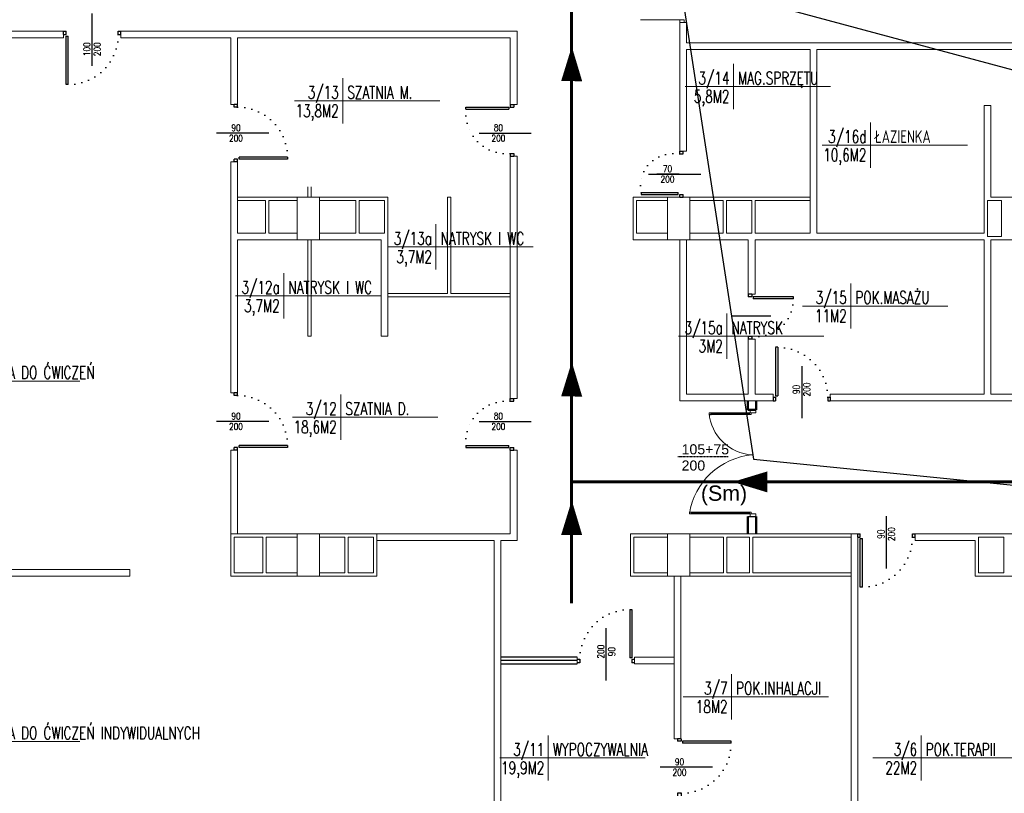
# Model space of a CAD drawing. Header units: millimetres. Extents: x 126553 to 403692, y -95821 to 38049.
# Tile 236 of 256: x 247221 to 248975, y 6089 to 7468. Entities that reach past the tile are written whole.
import ezdxf
from ezdxf import colors
from ezdxf.entities.mleader import LeaderData, LeaderLine
from ezdxf.enums import TextEntityAlignment as Align
from ezdxf.math import Vec2, Vec3

# ---------------------------------------------------------------- set-up
doc = ezdxf.new("R2010")
doc.units = ezdxf.units.MM
doc.linetypes.add('DOTX2', pattern=[12.7, 0, -12.7])
doc.linetypes.add('KRESKOWA-SREDNIA', pattern=[0.2, 0.12, -0.08])
for name, color, linetype in [('11_widok i dodatki', 7, 'Continuous'), ('WENTYLE_WADLIWE', 1, 'Continuous'), ('WIDOK', 7, 'Continuous')]:
    doc.layers.add(name, color=color, linetype=linetype)
for name, color, linetype, lineweight in [('_(06 GRUBA)', 7, 'Continuous', 40), ('CIENKIE', 7, 'Continuous', 18), ('drzwi', 7, 'Continuous', 15), ('ewakaucja', 3, 'Continuous', 50), ('opisy', 7, 'Continuous', 18), ('p-stolarka', 7, 'Continuous', 13), ('p-ściany proj', 132, 'Continuous', 50), ('WAW_ŚLUSARKA ALUMINIOWA OPIS PB', 7, 'Continuous', 9), ('ściana istniejąca', 41, 'Continuous', 30), ('ŚCIANY GRUBE', 7, 'Continuous', 20)]:
    doc.layers.add(name, color=color, linetype=linetype, lineweight=lineweight)
doc.styles.add('11_RJ', font='arial.ttf')
doc.styles.add('OPIS', font='romans.shx', dxfattribs={"width": 0.8})
doc.styles.add('ROMANS', font='romans.shx', dxfattribs={"width": 0.7})
doc.styles.add('STYLE1', font='txt', dxfattribs={"width": 0.8})

# ---------------------------------------------------------------- blocks, each defined once
blk = doc.blocks.new('METKA')
for p, q in [((0, 26.9), (0, -26.9)), ((-57.4, 0), (115.4, 0))]:
    blk.add_line(p, q)
at = {"layer": 'opisy', "style": 'STYLE1', "width": 0.8, "flags": 4}
for tag, p in [('NUMER', (-6.1, 4.5)), ('POWIERZCHNIA', (-6, -24.6))]:
    blk.add_attdef(tag, text='', height=17, dxfattribs=at).set_placement(p, align=Align.RIGHT)
for tag, p in [('NAZWA', (5.3, 4.6)), ('POSADZKA', (5.6, -24.7))]:
    blk.add_attdef(tag, p, '', height=17, dxfattribs=at)
blk = doc.blocks.new('80D')
for p, q in [((-8.3, 80.5), (-8.3, 8.9)), ((-8.3, 80.5), (-4.6, 80.5)), ((-4.6, 80.4), (-4.6, 8.9)), ((-39.1, 39.9), (-39.1, -28.3)), ((-80, 6.1), (-80, 0)), ((-75.4, 6.1), (-80, 6.1)), ((-75.4, 0), (-80, 0)), ((-75.4, 6.1), (-75.4, 0)), ((-4.6, 8.9), (-8.3, 8.9)), ((0, 6.1), (-4.6, 6.1)), ((-4.6, 6.1), (-4.6, 0)), ((0, 0), (-4.6, 0)), ((0, 6.1), (0, 0))]:
    blk.add_line(p, q)
at = {"linetype": 'DOTX2', "extrusion": (0, 0, -1)}
blk.add_ellipse((4.7, 0.7), major_axis=(-62.1, 59.2), ratio=0.860496, start_param=-0.768267, end_param=0.768267, dxfattribs=at)
blk = doc.blocks.new('A$C121B6CE3')
blk.add_lwpolyline([(0, -20), (0, 20)])
at = {"style": 'OPIS', "width": 0.8}
blk.add_attdef('Szerokość', text='', height=12, rotation=90, dxfattribs=at).set_placement((0, 0), align=Align.BOTTOM_CENTER)
blk.add_attdef('Wysokość', text='', height=12, rotation=90, dxfattribs=at).set_placement((3, 0), align=Align.TOP_CENTER)

msp = doc.modelspace()

# ---------------------------------------------------------------- linework, layer by layer
for p, q in [((247350.15283, 7385.67838), (247350.15283, 7478.69548)), ((247299.15283, 7441.42793), (247299.15283, 7447.54793)), ((247299.15283, 7447.54793), (247303.74742, 7447.54793)), ((247299.15283, 7441.42793), (247303.74742, 7441.42793)), ((247303.74742, 7441.42793), (247303.74742, 7447.54793)), ((247303.74742, 7352.36862), (247303.74742, 7438.67118)), ((247303.74742, 7438.67118), (247307.4231, 7438.67118)), ((247307.4231, 7352.2928), (247307.4231, 7438.67118)), ((247396.55823, 7441.42793), (247396.55823, 7447.54793)), ((247396.55823, 7447.54793), (247401.15283, 7447.54793)), ((247396.55823, 7441.42793), (247401.15283, 7441.42793)), ((247401.15283, 7441.42793), (247401.15283, 7447.54793)), ((247307.4231, 7352.2928), (247303.74742, 7352.2928)), ((247609.15283, 7316.54793), (247603.03283, 7316.54793)), ((247603.03283, 7311.95334), (247603.03283, 7316.54793)), ((247609.15283, 7311.95334), (247609.15283, 7316.54793)), ((248095.15283, 7316.54793), (248101.27283, 7316.54793)), ((248095.15283, 7316.54793), (248095.15283, 7311.95334)), ((248101.27283, 7316.54793), (248101.27283, 7311.95334)), ((247609.15283, 7311.95334), (247603.03283, 7311.95334)), ((248016.01769, 7308.27766), (248016.01769, 7311.95334)), ((248016.01769, 7308.27766), (248092.39607, 7308.27766)), ((248016.09351, 7311.95334), (248092.39607, 7311.95334)), ((248092.39607, 7311.95334), (248092.39607, 7308.27766)), ((248095.15283, 7311.95334), (248101.27283, 7311.95334)), ((247664.90238, 7265.54793), (247571.88528, 7265.54793)), ((248039.40327, 7265.54793), (248132.42038, 7265.54793)), ((248095.15283, 7229.14253), (248101.27283, 7229.14253)), ((248095.15283, 7229.14253), (248095.15283, 7224.54793)), ((248101.27283, 7229.14253), (248101.27283, 7224.54793)), ((248397.24891, 7233.54793), (248403.36891, 7233.54793)), ((248397.24891, 7228.95334), (248397.24891, 7233.54793)), ((248397.24891, 7228.95334), (248403.36891, 7228.95334)), ((248403.36891, 7228.95334), (248403.36891, 7233.54793)), ((247603.03283, 7214.54793), (247603.03283, 7219.14253)), ((247609.15283, 7219.14253), (247603.03283, 7219.14253)), ((247609.15283, 7214.54793), (247603.03283, 7214.54793)), ((247609.15283, 7214.54793), (247609.15283, 7219.14253)), ((247698.28796, 7222.8182), (247611.90958, 7222.8182)), ((247611.90958, 7219.14253), (247611.90958, 7222.8182)), ((247698.21214, 7219.14253), (247611.90958, 7219.14253)), ((247698.28796, 7222.8182), (247698.28796, 7219.14253)), ((248095.15283, 7224.54793), (248101.27283, 7224.54793)), ((248341.49935, 7192.54793), (248434.51646, 7192.54793)), ((248328.11377, 7159.8182), (248394.49215, 7159.8182)), ((248328.11377, 7159.8182), (248328.11377, 7156.14253)), ((248394.49215, 7156.14253), (248394.49215, 7159.8182)), ((248328.18959, 7156.14253), (248394.49215, 7156.14253)), ((248397.24891, 7151.54793), (248397.24891, 7156.14253)), ((248397.24891, 7156.14253), (248403.36891, 7156.14253)), ((248397.24891, 7151.54793), (248403.36891, 7151.54793)), ((248403.36891, 7151.54793), (248403.36891, 7156.14253)), ((248525.27283, 6978.33638), (248519.15283, 6978.33638)), ((248519.15283, 6978.33638), (248519.15283, 6973.74178)), ((248525.27283, 6973.74178), (248519.15283, 6973.74178)), ((248525.27283, 6978.33638), (248525.27283, 6973.74178)), ((248599.56471, 6973.74178), (248528.02958, 6973.74178)), ((248528.02958, 6973.74178), (248528.02958, 6970.06611)), ((248599.64053, 6970.06611), (248528.02958, 6970.06611)), ((248599.64053, 6970.06611), (248599.64053, 6973.74178)), ((248559.09443, 6939.23928), (248490.8918, 6939.23928)), ((248525.27283, 6902.93097), (248519.15283, 6902.93097)), ((248519.15283, 6902.93097), (248519.15283, 6898.33638)), ((248525.27283, 6898.33638), (248519.15283, 6898.33638)), ((248525.27283, 6902.93097), (248525.27283, 6898.33638)), ((248571.55645, 6883.80307), (248567.88077, 6883.80307)), ((248567.88077, 6883.72725), (248567.88077, 6797.42469)), ((248571.55645, 6883.80307), (248571.55645, 6797.42469)), ((248614.28618, 6850.41749), (248614.28618, 6757.40038)), ((247609.15283, 6802.54793), (247603.03283, 6802.54793)), ((247603.03283, 6797.95334), (247603.03283, 6802.54793)), ((247609.15283, 6797.95334), (247603.03283, 6797.95334)), ((247609.15283, 6797.95334), (247609.15283, 6802.54793)), ((248095.15283, 6792.54793), (248101.27283, 6792.54793)), ((248095.15283, 6787.95334), (248095.15283, 6792.54793)), ((248101.27283, 6787.95334), (248101.27283, 6792.54793)), ((248563.28618, 6794.66793), (248563.28618, 6788.54793)), ((248563.28618, 6794.66793), (248567.88077, 6794.66793)), ((248567.88077, 6797.42469), (248571.55645, 6797.42469)), ((248567.88077, 6794.66793), (248567.88077, 6788.54793)), ((248660.69158, 6794.66793), (248660.69158, 6788.54793)), ((248660.69158, 6794.66793), (248665.28618, 6794.66793)), ((248665.28618, 6794.66793), (248665.28618, 6788.54793)), ((248095.15283, 6787.95334), (248101.27283, 6787.95334)), ((248563.28618, 6788.54793), (248567.88077, 6788.54793)), ((248660.69158, 6788.54793), (248665.28618, 6788.54793)), ((247664.90238, 6751.54793), (247571.88528, 6751.54793)), ((248039.40327, 6751.54793), (248132.42038, 6751.54793)), ((247603.03283, 6700.54793), (247603.03283, 6705.14253)), ((247609.15283, 6705.14253), (247603.03283, 6705.14253)), ((247609.15283, 6700.54793), (247609.15283, 6705.14253)), ((247698.28796, 6708.8182), (247611.90958, 6708.8182)), ((247611.90958, 6705.14253), (247611.90958, 6708.8182)), ((247698.21214, 6705.14253), (247611.90958, 6705.14253)), ((247698.28796, 6708.8182), (247698.28796, 6705.14253)), ((248016.01769, 6708.8182), (248092.39607, 6708.8182)), ((248016.01769, 6708.8182), (248016.01769, 6705.14253)), ((248016.09351, 6705.14253), (248092.39607, 6705.14253)), ((248092.39607, 6705.14253), (248092.39607, 6708.8182)), ((248095.15283, 6700.54793), (248095.15283, 6705.14253)), ((248095.15283, 6705.14253), (248101.27283, 6705.14253)), ((248101.27283, 6700.54793), (248101.27283, 6705.14253)), ((247609.15283, 6700.54793), (247603.03283, 6700.54793)), ((248095.15283, 6700.54793), (248101.27283, 6700.54793)), ((248765.15283, 6489.67838), (248765.15283, 6582.69548)), ((248714.15283, 6545.42793), (248714.15283, 6551.54793)), ((248714.15283, 6551.54793), (248718.74742, 6551.54793)), ((248714.15283, 6545.42793), (248718.74742, 6545.42793)), ((248718.74742, 6545.42793), (248718.74742, 6551.54793)), ((248811.55823, 6545.42793), (248811.55823, 6551.54793)), ((248811.55823, 6551.54793), (248816.15283, 6551.54793)), ((248811.55823, 6545.42793), (248816.15283, 6545.42793)), ((248816.15283, 6545.42793), (248816.15283, 6551.54793)), ((248718.74742, 6456.36862), (248718.74742, 6542.67118)), ((248718.74742, 6542.67118), (248722.4231, 6542.67118)), ((248722.4231, 6456.2928), (248722.4231, 6542.67118)), ((248722.4231, 6456.2928), (248718.74742, 6456.2928)), ((248308.02334, 6416.35489), (248308.02334, 6329.97651)), ((248308.02334, 6416.35489), (248311.69902, 6416.35489)), ((248311.69902, 6416.27907), (248311.69902, 6329.97651)), ((248265.29361, 6382.9693), (248265.29361, 6289.9522)), ((248218.88821, 6327.21975), (248214.29361, 6327.21975)), ((248218.88821, 6321.09975), (248214.29361, 6321.09975)), ((248218.88821, 6327.21975), (248218.88821, 6321.09975)), ((248311.69902, 6329.97651), (248308.02334, 6329.97651)), ((248316.29361, 6327.21975), (248311.69902, 6327.21975)), ((248311.69902, 6327.21975), (248311.69902, 6321.09975)), ((248316.29361, 6321.09975), (248311.69902, 6321.09975)), ((248399.39283, 6186.06993), (248393.27283, 6186.06993)), ((248393.27283, 6186.06993), (248393.27283, 6181.47534)), ((248399.39283, 6181.47534), (248393.27283, 6181.47534)), ((248399.39283, 6186.06993), (248399.39283, 6181.47534)), ((248488.45214, 6181.47534), (248402.14958, 6181.47534)), ((248402.14958, 6181.47534), (248402.14958, 6177.79966)), ((248488.52796, 6177.79966), (248402.14958, 6177.79966)), ((248488.52796, 6177.79966), (248488.52796, 6181.47534)), ((248455.14238, 6135.06993), (248362.12528, 6135.06993)), ((248399.39283, 6088.66452), (248393.27283, 6088.66452)), ((248393.27283, 6088.66452), (248393.27283, 6084.06993)), ((248399.39283, 6088.66452), (248399.39283, 6084.06993))]:
    msp.add_line(p, q)
msp.add_lwpolyline([(248396.01118, 7192.54793), (248356.01118, 7192.54793)])
at = {"linetype": 'DOTX2', "extrusion": (0, 0, -1)}
for centre, major_axis, ratio, start_param, end_param in [((247307.4231, 7441.42793), (-63.02806, 63.02806), 1, 2.3561944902, 3.9682396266), ((247609.15283, 7222.8182), (-63.02806, -63.02806), 1, 2.3561944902, 3.9682396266), ((248100.26153, 7313.16409), (64.47148, 61.55079), 0.8900810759, 2.3355700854, 3.9476152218), ((247609.15283, 6708.8182), (-63.02806, -63.02806), 1, 2.3561944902, 3.9682396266), ((248722.4231, 6545.42793), (-63.02806, 63.02806), 1, 2.3561944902, 3.9682396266), ((248308.02334, 6327.21975), (-63.02806, 63.02806), 1, 5.4977871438, 7.1098322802)]:
    msp.add_ellipse(centre, major_axis=major_axis, ratio=ratio, start_param=start_param, end_param=end_param, dxfattribs=at)
at = {"linetype": 'DOTX2'}
for centre, major_axis, ratio, start_param, end_param in [((248407.49652, 7150.07776), (-64.67211, 61.33996), 0.7801695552, -0.8060225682, 0.8060225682), ((248519.83896, 6983.00941), (-59.21132, 62.12216), 0.860495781, 2.3733256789, 3.9098596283), ((248571.55645, 6794.66793), (63.02806, 63.02806), 1, 5.4977871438, 7.1098322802), ((248100.26153, 6703.93178), (-64.47148, 61.55079), 0.8900810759, -0.8060225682, 0.8060225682), ((248399.39283, 6177.79966), (-63.02806, 63.02806), 1, 2.3561944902, 3.9682396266)]:
    msp.add_ellipse(centre, major_axis=major_axis, ratio=ratio, start_param=start_param, end_param=end_param, dxfattribs=at)
at = {"layer": '11_widok i dodatki', "color": 7, "linetype": 'KRESKOWA-SREDNIA'}
msp.add_line((248483.01467, 6688.31248), (248393.52701, 6688.31248), dxfattribs=at)
at = {"layer": '_(06 GRUBA)', "color": 3}
for points in [[(248204.69153, 7419.97933, 0, 37.5, 0), (248204.4367, 7358.27661, 37.5, 37.5, 0)], [(248204.69153, 6857.82325, 0, 37.5, 0), (248204.4367, 6796.12054, 37.5, 37.5, 0)], [(248491.53252, 6643.8379, 0, 37.5, 0), (248553.23577, 6643.8379, 37.5, 37.5, 0)], [(248204.69153, 6610.89451, 0, 37.5, 0), (248204.4367, 6549.19179, 37.5, 37.5, 0)]]:
    msp.add_lwpolyline(points, format="xyseb", dxfattribs=at)
at = {"layer": '_(06 GRUBA)', "color": 3, "lineweight": 60}
msp.add_lwpolyline([(248204.4367, 6643.8379), (248204.4367, 6427.38721)], dxfattribs=at)
at = {"layer": 'ewakaucja', "color": 3, "lineweight": 60}
for points in [[(248204.4367, 6643.8379), (248204.4367, 7543.6631)], [(251574.37252, 6643.8379), (248204.4367, 6643.8379)]]:
    msp.add_lwpolyline(points, dxfattribs=at)
at = {"layer": 'opisy', "color": 7}
msp.add_lwpolyline([(248397.15283, 7467.87047), (248327.15283, 7467.87047)], dxfattribs=at)
at = {"layer": 'p-stolarka', "color": 7}
for p, q in [((248522.3619, 6772.09021), (248522.3619, 6767.09021)), ((248532.3619, 6772.09021), (248532.3619, 6767.09021)), ((248449.4019, 6767.05688), (248524.3619, 6767.05688)), ((248449.4019, 6766.05688), (248449.4019, 6763.05688)), ((248449.4019, 6764.05688), (248524.3619, 6764.05688)), ((248452.4019, 6766.05688), (248452.4019, 6763.05688)), ((248521.3619, 6765.55688), (248452.4019, 6765.55688)), ((248521.3619, 6764.05688), (248521.3619, 6767.05688)), ((248522.3619, 6767.09021), (248532.3619, 6767.09021)), ((248524.3619, 6764.05688), (248524.3619, 6767.05688)), ((248414.3619, 6590.05688), (248414.3619, 6587.05688)), ((248414.3619, 6590.05688), (248524.3619, 6590.05688)), ((248414.3619, 6587.05688), (248524.3619, 6587.05688)), ((248417.3619, 6590.05688), (248417.3619, 6587.05688)), ((248521.3619, 6587.05688), (248521.3619, 6590.05688)), ((248522.3619, 6587.09021), (248522.3619, 6582.09021)), ((248532.3619, 6587.09021), (248522.3619, 6587.09021)), ((248524.3619, 6587.05688), (248524.3619, 6590.05688)), ((248532.3619, 6587.09021), (248532.3619, 6582.09021))]:
    msp.add_line(p, q, dxfattribs=at)
at = {"layer": 'p-stolarka', "color": 7, "lineweight": 13}
for p, q in [((248532.3419, 6772.05688), (248532.3419, 6767.05688)), ((248449.3619, 6767.09021), (248449.3619, 6764.09021)), ((248449.3819, 6767.09021), (248524.3419, 6767.09021)), ((248449.3819, 6764.09021), (248524.3419, 6764.09021)), ((248452.3619, 6767.09021), (248452.3619, 6764.09021)), ((248521.3419, 6765.59021), (248452.3819, 6765.59021)), ((248521.3419, 6764.09021), (248521.3419, 6767.09021)), ((248524.3419, 6764.09021), (248524.3419, 6767.09021)), ((248521.3419, 6588.59021), (248417.3419, 6588.59021)), ((248522.3419, 6587.05688), (248522.3419, 6582.05688)), ((248532.3419, 6587.05688), (248522.3419, 6587.05688)), ((248532.3419, 6587.05688), (248532.3419, 6582.05688))]:
    msp.add_line(p, q, dxfattribs=at)
at = {"layer": 'p-stolarka', "color": 7}
for centre, radius, start, end in [((248530.43972, 6773.19681), 81.27009, 184.33280462, 266.75678117), ((248537.31598, 6568.19473), 124.39247, 95.29253935, 171.2783603)]:
    msp.add_arc(centre, radius, start, end, dxfattribs=at)
at = {"layer": 'p-ściany proj', "color": 7, "ltscale": 0.5}
msp.add_line((248533.3419, 6772.09021), (248518.3419, 6772.09021), dxfattribs=at)
for points in [[(248518.3419, 6772.09021), (248518.3419, 6788.54793)], [(248533.3419, 6772.09021), (248533.3419, 6788.54793)], [(248518.3419, 6551.54793), (248518.3419, 6582.05688)], [(248533.3419, 6551.54793), (248533.3419, 6582.05688)]]:
    msp.add_lwpolyline(points, dxfattribs=at)
at = {"layer": 'WIDOK'}
for p, q in [((248214.29361, 6331.22784), (248078.15283, 6331.22784)), ((248214.29361, 6325.22784), (248078.15283, 6325.22784)), ((248078.15283, 6319.22784), (248214.29361, 6319.22784))]:
    msp.add_line(p, q, dxfattribs=at)
at = {"layer": 'ściana istniejąca', "color": 7, "ltscale": 0.5}
msp.add_line((248518.3419, 6582.05688), (248533.3419, 6582.05688), dxfattribs=at)
at = {"layer": 'ŚCIANY GRUBE'}
for p, q in [((248397.15283, 7233.5661), (248397.15283, 7462.83275)), ((248397.15283, 7462.83275), (248409.15283, 7462.83275)), ((248409.15283, 7426.76473), (248409.15283, 7462.83275)), ((247299.15283, 7447.54793), (246713.15283, 7447.54793)), ((247299.15283, 7447.54793), (247299.15283, 7435.54793)), ((248107.15283, 7447.54793), (247401.15283, 7447.54793)), ((247419.15283, 7447.54793), (247401.15283, 7447.54793)), ((247401.15283, 7447.54793), (247401.15283, 7435.54793)), ((248107.15283, 7316.54793), (248107.15283, 7447.54793)), ((247299.15283, 7435.54793), (246713.15283, 7435.54793)), ((247597.15283, 7435.54793), (247401.15283, 7435.54793)), ((247597.15283, 7316.54793), (247597.15283, 7435.54793)), ((248095.15283, 7435.54793), (247609.15283, 7435.54793)), ((247609.15283, 7316.54793), (247609.15283, 7435.54793)), ((248095.15283, 7316.54793), (248095.15283, 7435.54793)), ((250637.15283, 7426.76473), (248409.15283, 7426.76473)), ((248629.15283, 7414.76473), (248409.15283, 7414.76473)), ((248409.15283, 7233.5661), (248409.15283, 7414.76473)), ((248629.15283, 7087.54793), (248629.15283, 7414.76473)), ((250637.15283, 7414.76473), (248641.15283, 7414.76473)), ((248641.15283, 7087.54793), (248641.15283, 7414.76473)), ((247597.15283, 7316.54793), (247609.15283, 7316.54793)), ((248107.15283, 7316.54793), (248095.15283, 7316.54793)), ((248951.15023, 7314.76473), (248939.15283, 7314.76473)), ((248939.15283, 7151.54793), (248939.15283, 7314.76473)), ((248951.15023, 7151.54793), (248951.15023, 7314.76473)), ((248397.15283, 7233.5661), (248409.15283, 7233.5661)), ((247597.15283, 6802.54793), (247597.15283, 7214.54793)), ((247597.15283, 7214.54793), (247609.15283, 7214.54793)), ((247609.15283, 7087.54793), (247609.15283, 7214.54793)), ((248095.15283, 6792.54793), (248095.15283, 7224.54793)), ((248107.15283, 7224.54793), (248095.15283, 7224.54793)), ((248107.15283, 6792.54793), (248107.15283, 7224.54793)), ((247734.15283, 7151.54793), (247734.15283, 7170.06897)), ((247740.15283, 7151.54793), (247740.15283, 7170.06897)), ((247609.15283, 7151.54793), (247665.15283, 7151.54793)), ((247609.15283, 7145.54793), (247659.15283, 7145.54793)), ((247659.15283, 7087.54793), (247659.15283, 7145.54793)), ((247665.15283, 7151.54793), (247715.15283, 7151.54793)), ((247665.15283, 7145.54793), (247715.15283, 7145.54793)), ((247665.15283, 7087.54793), (247665.15283, 7145.54793)), ((247820.15283, 7151.54793), (247755.15283, 7151.54793)), ((247820.15283, 7145.54793), (247755.15283, 7145.54793)), ((247877.15283, 7151.54793), (247820.15283, 7151.54793)), ((247820.15283, 7087.54793), (247820.15283, 7145.54793)), ((247826.15283, 7087.54793), (247826.15283, 7145.54793)), ((247871.15283, 7145.54793), (247826.15283, 7145.54793)), ((247871.15283, 7087.54793), (247871.15283, 7145.54793)), ((247877.15283, 6903.54793), (247877.15283, 7151.54793)), ((247989.15283, 7151.54793), (247983.15283, 7151.54793)), ((247983.15283, 6979.54793), (247983.15283, 7151.54793)), ((247989.15283, 6979.54793), (247989.15283, 7151.54793)), ((248314.15283, 7151.54793), (248375.15283, 7151.54793)), ((248314.15283, 7075.54793), (248314.15283, 7151.54793)), ((248375.15283, 7145.54793), (248320.15283, 7145.54793)), ((248320.15283, 7087.54793), (248320.15283, 7145.54793)), ((248474.15283, 7151.54793), (248415.15283, 7151.54793)), ((248474.15283, 7145.54793), (248415.15283, 7145.54793)), ((248629.15283, 7151.54793), (248474.15283, 7151.54793)), ((248474.15283, 7087.54793), (248474.15283, 7145.54793)), ((248480.15283, 7087.54793), (248480.15283, 7145.54793)), ((248525.15283, 7145.54793), (248480.15283, 7145.54793)), ((248525.15283, 7087.54793), (248525.15283, 7145.54793)), ((248531.15283, 7145.54793), (248629.15283, 7145.54793)), ((248531.15283, 7087.54793), (248531.15283, 7145.54793)), ((248939.15283, 7087.54793), (248939.15283, 7151.54793)), ((248945.15283, 7145.54793), (248970.15283, 7145.54793)), ((248945.15283, 7081.54793), (248945.15283, 7145.54793)), ((248951.15023, 7151.54793), (249035.15283, 7151.54793)), ((248970.15283, 7081.54793), (248970.15283, 7145.54793)), ((247609.15283, 7087.54793), (247659.15283, 7087.54793)), ((247665.15283, 7087.54793), (247715.15283, 7087.54793)), ((247820.15283, 7087.54793), (247755.15283, 7087.54793)), ((247871.15283, 7087.54793), (247826.15283, 7087.54793)), ((248320.15283, 7087.54793), (248375.15283, 7087.54793)), ((248474.15283, 7087.54793), (248415.15283, 7087.54793)), ((248525.15283, 7087.54793), (248480.15283, 7087.54793)), ((248531.15283, 7087.54793), (248629.15283, 7087.54793)), ((248641.15283, 7087.54793), (248939.15283, 7087.54793)), ((247609.15283, 6802.54793), (247609.15283, 7075.54793)), ((247609.15283, 7075.54793), (247721.15283, 7075.54793)), ((247734.15283, 6903.54793), (247734.15283, 7075.54793)), ((247740.15283, 6903.54793), (247740.15283, 7075.54793)), ((247865.15283, 7075.54793), (247755.15283, 7075.54793)), ((247865.15283, 6903.54793), (247865.15283, 7075.54793)), ((248314.15283, 7075.54793), (248375.15283, 7075.54793)), ((248397.15283, 6788.54793), (248397.15283, 7075.54793)), ((248409.15283, 6800.54793), (248409.15283, 7075.54793)), ((248519.15283, 7075.54793), (248415.15283, 7075.54793)), ((248519.15283, 6978.33638), (248519.15283, 7075.54793)), ((248531.15283, 6978.33638), (248531.15283, 7075.54793)), ((248531.15283, 7075.54793), (248939.15283, 7075.54793)), ((248939.15283, 6800.54793), (248939.15283, 7075.54793)), ((248945.15283, 7081.54793), (248970.15283, 7081.54793)), ((248951.15023, 6800.54793), (248951.15023, 7075.54793)), ((248951.15023, 7075.54793), (249035.15283, 7075.54793)), ((247983.15283, 6979.54793), (247877.15283, 6979.54793)), ((248095.15283, 6973.54793), (247877.15283, 6973.54793)), ((248095.15283, 6979.54793), (247989.15283, 6979.54793)), ((248519.15283, 6978.33638), (248531.15283, 6978.33638)), ((247740.15283, 6903.54793), (247734.15283, 6903.54793)), ((247877.15283, 6903.54793), (247865.15283, 6903.54793)), ((248519.15283, 6898.33638), (248531.15283, 6898.33638)), ((248519.15283, 6800.54793), (248519.15283, 6898.33638)), ((248531.15283, 6800.54793), (248531.15283, 6898.33638)), ((247597.15283, 6802.54793), (247609.15283, 6802.54793)), ((248107.15283, 6792.54793), (248095.15283, 6792.54793)), ((248519.15283, 6800.54793), (248409.15283, 6800.54793)), ((248563.28618, 6800.54793), (248531.15283, 6800.54793)), ((248563.28618, 6788.54793), (248563.28618, 6800.54793)), ((248939.15283, 6800.54793), (248665.28618, 6800.54793)), ((248665.28618, 6788.54793), (248665.28618, 6800.54793)), ((249593.15283, 6800.54793), (248951.15023, 6800.54793)), ((248563.28618, 6788.54793), (248397.15283, 6788.54793)), ((249849.01837, 6788.54793), (248665.28618, 6788.54793)), ((247597.15283, 6700.54793), (247609.15283, 6700.54793)), ((247597.15283, 6700.54793), (247597.15283, 6551.54793)), ((247609.15283, 6700.54793), (247609.15283, 6551.54793)), ((248095.15283, 6700.54793), (248095.15283, 6551.54793)), ((248107.15283, 6700.54793), (248095.15283, 6700.54793)), ((248107.15283, 6700.54793), (248107.15283, 6539.54793)), ((247597.15283, 6551.54793), (247715.15283, 6551.54793)), ((247597.15283, 6475.54793), (247597.15283, 6551.54793)), ((247603.15283, 6545.54793), (247654.15283, 6545.54793)), ((247603.15283, 6481.54793), (247603.15283, 6545.54793)), ((247654.15283, 6481.54793), (247654.15283, 6545.54793)), ((247660.15283, 6545.54793), (247715.15283, 6545.54793)), ((247660.15283, 6481.54793), (247660.15283, 6545.54793)), ((247755.15283, 6551.54793), (248066.15283, 6551.54793)), ((247800.15283, 6545.54793), (247755.15283, 6545.54793)), ((247800.15283, 6481.54793), (247800.15283, 6545.54793)), ((247806.15283, 6481.54793), (247806.15283, 6545.54793)), ((247851.15283, 6545.54793), (247806.15283, 6545.54793)), ((247851.15283, 6481.54793), (247851.15283, 6545.54793)), ((247857.15283, 6475.54793), (247857.15283, 6551.54793)), ((248066.15283, 6551.54793), (248095.15283, 6551.54793)), ((248309.15283, 6551.54793), (248375.15283, 6551.54793)), ((248309.15283, 6475.54793), (248309.15283, 6551.54793)), ((248375.15283, 6545.54793), (248315.15283, 6545.54793)), ((248315.15283, 6481.54793), (248315.15283, 6545.54793)), ((248415.15283, 6551.54793), (248527.15283, 6551.54793)), ((248475.15283, 6545.54793), (248415.15283, 6545.54793)), ((248475.15283, 6481.54793), (248475.15283, 6545.54793)), ((248481.15283, 6545.54793), (248521.15283, 6545.54793)), ((248481.15283, 6481.54793), (248481.15283, 6545.54793)), ((248521.15283, 6481.54793), (248521.15283, 6545.54793)), ((248714.15283, 6551.54793), (248527.15283, 6551.54793)), ((248527.15283, 6545.54793), (248702.15283, 6545.54793)), ((248527.15283, 6481.54793), (248527.15283, 6545.54793)), ((248702.15283, 5875.54793), (248702.15283, 6551.54793)), ((248714.15283, 5875.54793), (248714.15283, 6551.54793)), ((248816.15283, 6551.54793), (249035.15283, 6551.54793)), ((248816.15283, 6551.54793), (248816.15283, 6539.54793)), ((248836.15283, 6551.54793), (248818.15283, 6551.54793)), ((248929.36157, 6545.54793), (248974.36157, 6545.54793)), ((248929.36157, 6481.54793), (248929.36157, 6545.54793)), ((248974.36157, 6481.54793), (248974.36157, 6545.54793)), ((248066.15283, 6539.54793), (247857.15283, 6539.54793)), ((248066.15283, 5875.54793), (248066.15283, 6539.54793)), ((248078.15283, 5875.54793), (248078.15283, 6539.54793)), ((248107.15283, 6539.54793), (248078.15283, 6539.54793)), ((248816.15283, 6539.54793), (248923.36157, 6539.54793)), ((248923.36157, 6475.54793), (248923.36157, 6539.54793)), ((247417.15283, 6487.54793), (247197.15283, 6487.54793)), ((247197.15283, 6475.54793), (247417.15283, 6475.54793)), ((247417.15283, 6475.54793), (247417.15283, 6487.54793)), ((247714.94408, 6475.54793), (247597.15283, 6475.54793)), ((247654.15283, 6481.54793), (247603.15283, 6481.54793)), ((247714.94408, 6481.54793), (247660.15283, 6481.54793)), ((247715.15283, 6475.54793), (247755.15283, 6475.54793)), ((247755.36157, 6481.54793), (247800.15283, 6481.54793)), ((247755.36157, 6475.54793), (247857.15283, 6475.54793)), ((247806.15283, 6481.54793), (247851.15283, 6481.54793)), ((248309.15283, 6475.54793), (248375.15283, 6475.54793)), ((248315.15283, 6481.54793), (248375.15283, 6481.54793)), ((248375.15283, 6475.54793), (248415.15283, 6475.54793)), ((248387.15283, 6186.06993), (248387.15283, 6475.54793)), ((248399.15283, 6186.06993), (248399.15283, 6475.54793)), ((248475.15283, 6481.54793), (248415.15283, 6481.54793)), ((248702.15283, 6475.54793), (248415.15283, 6475.54793)), ((248521.15283, 6481.54793), (248481.15283, 6481.54793)), ((248702.15283, 6481.54793), (248527.15283, 6481.54793)), ((248974.36157, 6475.54793), (248923.36157, 6475.54793)), ((248974.36157, 6481.54793), (248929.36157, 6481.54793)), ((249035.15283, 6475.54793), (248974.36157, 6475.54793)), ((248078.15283, 6331.22784), (248214.29361, 6331.22784)), ((248078.15283, 6319.22784), (248214.29361, 6319.22784)), ((248214.29361, 6331.22784), (248214.29361, 6319.22784)), ((248316.29361, 6331.22784), (248387.15283, 6331.22784)), ((248316.29361, 6331.22784), (248316.29361, 6319.22784)), ((248316.29361, 6319.22784), (248387.15283, 6319.22784)), ((248316.29361, 6319.22784), (248387.15283, 6319.22784)), ((248387.15283, 6186.06993), (248399.15283, 6186.06993))]:
    msp.add_line(p, q, dxfattribs=at)
for points in [[(248404.95283, 7462.83275), (248397.15283, 7462.83275), (248397.15283, 7467.87047), (248404.95283, 7467.87047)], [(247715.15283, 7075.54793), (247755.15283, 7075.54793), (247755.15283, 7151.54793), (247715.15283, 7151.54793)], [(248375.15283, 7075.54793), (248415.15283, 7075.54793), (248415.15283, 7151.54793), (248375.15283, 7151.54793)]]:
    msp.add_lwpolyline(points, close=True, dxfattribs=at)
for points in [[(247755.15283, 6475.54793), (247755.15283, 6551.54793), (247715.15283, 6551.54793), (247715.15283, 6475.54793)], [(248415.15283, 6475.54793), (248415.15283, 6551.54793), (248375.15283, 6551.54793), (248375.15283, 6475.54793)]]:
    msp.add_lwpolyline(points, dxfattribs=at)

# ---------------------------------------------------------------- block references
at = {"layer": 'CIENKIE'}
ref = msp.add_blockref('METKA', (248492.59578, 7348.71203), dxfattribs=dict(at, xscale=1.5, yscale=1.5, zscale=1.5))
ref.add_attrib('RODZAJ_POMIESCZENIA', 'MAG.SPRZĘTU', (248500.8095, 7352.49606), dxfattribs={"layer": '0', "height": 22.5, "style": 'ROMANS', "width": 0.7})
ref.add_attrib('POWIERZCHNIA', '5,8M2', dxfattribs={"layer": '0', "height": 22.5, "style": 'ROMANS', "width": 0.7}).set_placement((248485.59437, 7319.80385), align=Align.RIGHT)
ref.add_attrib('NUMER', '3/14', dxfattribs={"layer": '0', "height": 22.5, "style": 'ROMANS', "width": 0.7}).set_placement((248485.59437, 7352.49606), align=Align.RIGHT)
ref = msp.add_blockref('METKA', (247796.48053, 7323.12601), dxfattribs=dict(at, xscale=1.5, yscale=1.5, zscale=1.5))
ref.add_attrib('RODZAJ_POMIESCZENIA', 'SZATNIA M.', (247804.69425, 7326.91004), dxfattribs={"layer": '0', "height": 22.5, "style": 'ROMANS', "width": 0.7})
ref.add_attrib('POWIERZCHNIA', '13,8M2', dxfattribs={"layer": '0', "height": 22.5, "style": 'ROMANS', "width": 0.7}).set_placement((247789.47912, 7294.21783), align=Align.RIGHT)
ref.add_attrib('NUMER', '3/13', dxfattribs={"layer": '0', "height": 22.5, "style": 'ROMANS', "width": 0.7}).set_placement((247789.47912, 7326.91004), align=Align.RIGHT)
ref = msp.add_blockref('METKA', (248736.57186, 7244.34852), dxfattribs=dict(at, xscale=1.5, yscale=1.5, zscale=1.5))
ref.add_attrib('RODZAJ_POMIESCZENIA', 'ŁAZIENKA', (248744.78558, 7248.13256), dxfattribs={"layer": '0', "height": 22.5, "style": 'ROMANS', "width": 0.7})
ref.add_attrib('POWIERZCHNIA', '10,6M2', dxfattribs={"layer": '0', "height": 22.5, "style": 'ROMANS', "width": 0.7}).set_placement((248729.57045, 7215.44034), align=Align.RIGHT)
ref.add_attrib('NUMER', '3/16d', dxfattribs={"layer": '0', "height": 22.5, "style": 'ROMANS', "width": 0.7}).set_placement((248729.57045, 7248.13256), align=Align.RIGHT)
ref = msp.add_blockref('METKA', (247962.5737, 7062.73893), dxfattribs=dict(at, xscale=1.5, yscale=1.5, zscale=1.5))
ref.add_attrib('RODZAJ_POMIESCZENIA', 'NATRYSK I WC', (247970.78742, 7066.52296), dxfattribs={"layer": '0', "height": 22.5, "style": 'ROMANS', "width": 0.7})
ref.add_attrib('POWIERZCHNIA', '3,7M2', dxfattribs={"layer": '0', "height": 22.5, "style": 'ROMANS', "width": 0.7}).set_placement((247955.57229, 7033.83075), align=Align.RIGHT)
ref.add_attrib('NUMER', '3/13a', dxfattribs={"layer": '0', "height": 22.5, "style": 'ROMANS', "width": 0.7}).set_placement((247955.57229, 7066.52296), align=Align.RIGHT)
ref = msp.add_blockref('METKA', (247691.39575, 6975.60233), dxfattribs=dict(at, xscale=1.5, yscale=1.5, zscale=1.5))
ref.add_attrib('RODZAJ_POMIESCZENIA', 'NATRYSK I WC', (247699.60947, 6979.38636), dxfattribs={"layer": '0', "height": 22.5, "style": 'ROMANS', "width": 0.7})
ref.add_attrib('POWIERZCHNIA', '3,7M2', dxfattribs={"layer": '0', "height": 22.5, "style": 'ROMANS', "width": 0.7}).set_placement((247684.39434, 6946.69415), align=Align.RIGHT)
ref.add_attrib('NUMER', '3/12a', dxfattribs={"layer": '0', "height": 22.5, "style": 'ROMANS', "width": 0.7}).set_placement((247684.39434, 6979.38636), align=Align.RIGHT)
ref = msp.add_blockref('METKA', (248701.55724, 6957.37563), dxfattribs=dict(at, xscale=1.5, yscale=1.5, zscale=1.5))
ref.add_attrib('RODZAJ_POMIESCZENIA', 'POK.MASAŻU', (248709.77096, 6961.15966), dxfattribs={"layer": '0', "height": 22.5, "style": 'ROMANS', "width": 0.7})
ref.add_attrib('POWIERZCHNIA', '11M2', dxfattribs={"layer": '0', "height": 22.5, "style": 'ROMANS', "width": 0.7}).set_placement((248694.55583, 6928.46745), align=Align.RIGHT)
ref.add_attrib('NUMER', '3/15', dxfattribs={"layer": '0', "height": 22.5, "style": 'ROMANS', "width": 0.7}).set_placement((248694.55583, 6961.15966), align=Align.RIGHT)
ref = msp.add_blockref('METKA', (248480.76761, 6903.69071), dxfattribs=dict(at, xscale=1.5, yscale=1.5, zscale=1.5))
ref.add_attrib('RODZAJ_POMIESCZENIA', 'NATRYSK', (248488.98133, 6907.47474), dxfattribs={"layer": '0', "height": 22.5, "style": 'ROMANS', "width": 0.7})
ref.add_attrib('POWIERZCHNIA', '3M2', dxfattribs={"layer": '0', "height": 22.5, "style": 'ROMANS', "width": 0.7}).set_placement((248473.7662, 6874.78252), align=Align.RIGHT)
ref.add_attrib('NUMER', '3/15a', dxfattribs={"layer": '0', "height": 22.5, "style": 'ROMANS', "width": 0.7}).set_placement((248473.7662, 6907.47474), align=Align.RIGHT)
ref = msp.add_blockref('METKA', (247155.25293, 6823.71559), dxfattribs=dict(at, xscale=1.5, yscale=1.5, zscale=1.5))
ref.add_attrib('RODZAJ_POMIESCZENIA', 'SALA DO ĆWICZEŃ', (247163.46665, 6827.49962), dxfattribs={"layer": '0', "height": 22.5, "style": 'ROMANS', "width": 0.7})
ref.add_attrib('POWIERZCHNIA', '81,9M2', dxfattribs={"layer": '0', "height": 22.5, "style": 'ROMANS', "width": 0.7}).set_placement((247148.25152, 6794.80741), align=Align.RIGHT)
ref.add_attrib('NUMER', '3/8', dxfattribs={"layer": '0', "height": 22.5, "style": 'ROMANS', "width": 0.7}).set_placement((247148.25152, 6827.49962), align=Align.RIGHT)
ref = msp.add_blockref('METKA', (247792.94081, 6759.37686), dxfattribs=dict(at, xscale=1.5, yscale=1.5, zscale=1.5))
ref.add_attrib('RODZAJ_POMIESCZENIA', 'SZATNIA D.', (247801.15453, 6763.1609), dxfattribs={"layer": '0', "height": 22.5, "style": 'ROMANS', "width": 0.7})
ref.add_attrib('POWIERZCHNIA', '18,6M2', dxfattribs={"layer": '0', "height": 22.5, "style": 'ROMANS', "width": 0.7}).set_placement((247785.93941, 6730.46868), align=Align.RIGHT)
ref.add_attrib('NUMER', '3/12', dxfattribs={"layer": '0', "height": 22.5, "style": 'ROMANS', "width": 0.7}).set_placement((247785.93941, 6763.1609), align=Align.RIGHT)
ref = msp.add_blockref('METKA', (248489.17767, 6260.86296), dxfattribs=dict(at, xscale=1.5, yscale=1.5, zscale=1.5))
ref.add_attrib('RODZAJ_POMIESCZENIA', 'POK.INHALACJI', (248497.39139, 6264.64699), dxfattribs={"layer": '0', "height": 22.5, "style": 'ROMANS', "width": 0.7})
ref.add_attrib('POWIERZCHNIA', '18M2', dxfattribs={"layer": '0', "height": 22.5, "style": 'ROMANS', "width": 0.7}).set_placement((248482.17626, 6231.95478), align=Align.RIGHT)
ref.add_attrib('NUMER', '3/7', dxfattribs={"layer": '0', "height": 22.5, "style": 'ROMANS', "width": 0.7}).set_placement((248482.17626, 6264.64699), align=Align.RIGHT)
ref = msp.add_blockref('METKA', (247155.25293, 6181.14224), dxfattribs=dict(at, xscale=1.5, yscale=1.5, zscale=1.5))
ref.add_attrib('RODZAJ_POMIESCZENIA', 'SALA DO ĆWICZEŃ INDYWIDUALNYCH', (247163.46665, 6184.92627), dxfattribs={"layer": '0', "height": 22.5, "style": 'ROMANS', "width": 0.7})
ref.add_attrib('POWIERZCHNIA', '81,7M2', dxfattribs={"layer": '0', "height": 22.5, "style": 'ROMANS', "width": 0.7}).set_placement((247148.25152, 6152.23406), align=Align.RIGHT)
ref.add_attrib('NUMER', '3/10', dxfattribs={"layer": '0', "height": 22.5, "style": 'ROMANS', "width": 0.7}).set_placement((247148.25152, 6184.92627), align=Align.RIGHT)
ref = msp.add_blockref('METKA', (248162.60406, 6151.67497), dxfattribs=dict(at, xscale=1.5, yscale=1.5, zscale=1.5))
ref.add_attrib('RODZAJ_POMIESCZENIA', 'WYPOCZYWALNIA', (248170.81778, 6155.459), dxfattribs={"layer": '0', "height": 22.5, "style": 'ROMANS', "width": 0.7})
ref.add_attrib('POWIERZCHNIA', '19,9M2', dxfattribs={"layer": '0', "height": 22.5, "style": 'ROMANS', "width": 0.7}).set_placement((248155.60265, 6122.76679), align=Align.RIGHT)
ref.add_attrib('NUMER', '3/11', dxfattribs={"layer": '0', "height": 22.5, "style": 'ROMANS', "width": 0.7}).set_placement((248155.60265, 6155.459), align=Align.RIGHT)
ref = msp.add_blockref('METKA', (248826.93665, 6151.67497), dxfattribs=dict(at, xscale=1.5, yscale=1.5, zscale=1.5))
ref.add_attrib('RODZAJ_POMIESCZENIA', 'POK.TERAPII', (248835.15037, 6155.459), dxfattribs={"layer": '0', "height": 22.5, "style": 'ROMANS', "width": 0.7})
ref.add_attrib('POWIERZCHNIA', '22M2', dxfattribs={"layer": '0', "height": 22.5, "style": 'ROMANS', "width": 0.7}).set_placement((248819.93524, 6122.76679), align=Align.RIGHT)
ref.add_attrib('NUMER', '3/6', dxfattribs={"layer": '0', "height": 22.5, "style": 'ROMANS', "width": 0.7}).set_placement((248819.93524, 6155.459), align=Align.RIGHT)
at = {"layer": 'drzwi', "xscale": -1, "rotation": 270}
msp.add_blockref('80D', (248519.15283, 6978.33638), dxfattribs=at)
at = {"layer": 'WAW_ŚLUSARKA ALUMINIOWA OPIS PB', "color": 7}
ref = msp.add_blockref('A$C121B6CE3', (247350.15283, 7415.11982), dxfattribs=dict(at, xscale=-1, rotation=180))
ref.add_attrib('Szerokość', '100', dxfattribs={"layer": '0', "color": 7, "height": 12, "rotation": 90, "style": 'OPIS', "width": 0.8}).set_placement((247350.15283, 7415.11982), align=Align.BOTTOM_CENTER)
ref.add_attrib('Wysokość', '200', dxfattribs={"layer": '0', "color": 7, "height": 12, "rotation": 90, "style": 'OPIS', "width": 0.8}).set_placement((247353.15283, 7415.11982), align=Align.TOP_CENTER)
ref = msp.add_blockref('A$C121B6CE3', (247606.3971, 7265.54793), dxfattribs=dict(at, xscale=-1, rotation=90))
ref.add_attrib('Szerokość', '90', dxfattribs={"layer": '0', "color": 7, "height": 12, "style": 'OPIS', "width": 0.8}).set_placement((247606.3971, 7265.54793), align=Align.BOTTOM_CENTER)
ref.add_attrib('Wysokość', '200', dxfattribs={"layer": '0', "color": 7, "height": 12, "style": 'OPIS', "width": 0.8}).set_placement((247606.3971, 7262.54793), align=Align.TOP_CENTER)
ref = msp.add_blockref('A$C121B6CE3', (248073.9151, 7265.54793), dxfattribs=dict(at, xscale=-1, rotation=90))
ref.add_attrib('Szerokość', '80', dxfattribs={"layer": '0', "color": 7, "height": 12, "style": 'OPIS', "width": 0.8}).set_placement((248073.9151, 7265.54793), align=Align.BOTTOM_CENTER)
ref.add_attrib('Wysokość', '200', dxfattribs={"layer": '0', "color": 7, "height": 12, "style": 'OPIS', "width": 0.8}).set_placement((248073.9151, 7262.54793), align=Align.TOP_CENTER)
ref = msp.add_blockref('A$C121B6CE3', (248614.28618, 6808.65724), dxfattribs=dict(at, xscale=-1, rotation=180))
ref.add_attrib('Szerokość', '90', dxfattribs={"layer": '0', "color": 7, "height": 12, "rotation": 90, "style": 'OPIS', "width": 0.8}).set_placement((248614.28618, 6808.65724), align=Align.BOTTOM_CENTER)
ref.add_attrib('Wysokość', '200', dxfattribs={"layer": '0', "color": 7, "height": 12, "rotation": 90, "style": 'OPIS', "width": 0.8}).set_placement((248617.28618, 6808.65724), align=Align.TOP_CENTER)
ref = msp.add_blockref('A$C121B6CE3', (247606.3971, 6751.54793), dxfattribs=dict(at, xscale=-1, rotation=90))
ref.add_attrib('Szerokość', '90', dxfattribs={"layer": '0', "color": 7, "height": 12, "style": 'OPIS', "width": 0.8}).set_placement((247606.3971, 6751.54793), align=Align.BOTTOM_CENTER)
ref.add_attrib('Wysokość', '200', dxfattribs={"layer": '0', "color": 7, "height": 12, "style": 'OPIS', "width": 0.8}).set_placement((247606.3971, 6748.54793), align=Align.TOP_CENTER)
ref = msp.add_blockref('A$C121B6CE3', (248073.9151, 6751.54793), dxfattribs=dict(at, xscale=-1, rotation=90))
ref.add_attrib('Szerokość', '80', dxfattribs={"layer": '0', "color": 7, "height": 12, "style": 'OPIS', "width": 0.8}).set_placement((248073.9151, 6751.54793), align=Align.BOTTOM_CENTER)
ref.add_attrib('Wysokość', '200', dxfattribs={"layer": '0', "color": 7, "height": 12, "style": 'OPIS', "width": 0.8}).set_placement((248073.9151, 6748.54793), align=Align.TOP_CENTER)
ref = msp.add_blockref('A$C121B6CE3', (248765.15283, 6550.62606), dxfattribs=dict(at, xscale=-1, rotation=180))
ref.add_attrib('Szerokość', '90', dxfattribs={"layer": '0', "color": 7, "height": 12, "rotation": 90, "style": 'OPIS', "width": 0.8}).set_placement((248765.15283, 6550.62606), align=Align.BOTTOM_CENTER)
ref.add_attrib('Wysokość', '200', dxfattribs={"layer": '0', "color": 7, "height": 12, "rotation": 90, "style": 'OPIS', "width": 0.8}).set_placement((248768.15283, 6550.62606), align=Align.TOP_CENTER)
ref = msp.add_blockref('A$C121B6CE3', (248265.29361, 6341.20906), dxfattribs=dict(at, rotation=180))
ref.add_attrib('Szerokość', '90', dxfattribs={"layer": '0', "color": 7, "height": 12, "rotation": 90, "style": 'OPIS', "width": 0.8}).set_placement((248285.29361, 6341.20906), align=Align.BOTTOM_CENTER)
ref.add_attrib('Wysokość', '200', dxfattribs={"layer": '0', "color": 7, "height": 12, "rotation": 90, "style": 'OPIS', "width": 0.8}).set_placement((248250.29361, 6341.20906), align=Align.TOP_CENTER)
ref = msp.add_blockref('A$C121B6CE3', (248396.6371, 6135.06993), dxfattribs=dict(at, xscale=-1, rotation=90))
ref.add_attrib('Szerokość', '90', dxfattribs={"layer": '0', "color": 7, "height": 12, "style": 'OPIS', "width": 0.8}).set_placement((248396.6371, 6135.06993), align=Align.BOTTOM_CENTER)
ref.add_attrib('Wysokość', '200', dxfattribs={"layer": '0', "color": 7, "height": 12, "style": 'OPIS', "width": 0.8}).set_placement((248396.6371, 6132.06993), align=Align.TOP_CENTER)

# ---------------------------------------------------------------- texts
at = {"color": 1, "style": 'OPIS', "width": 0.8}
msp.add_attdef('70', text='', height=12, dxfattribs=at).set_placement((248375.15283, 7192.54793), align=Align.BOTTOM_CENTER)
at = {"style": 'OPIS', "width": 0.8}
msp.add_attdef('200', text='', height=12, dxfattribs=at).set_placement((248375.15283, 7189.54793), align=Align.TOP_CENTER)
at = {"layer": '11_widok i dodatki', "color": 7, "linetype": 'KRESKOWA-SREDNIA', "style": '11_RJ'}
for s, p in [('105+75', (248400.35999, 6692.94962)), ('200', (248400.35999, 6664.02857))]:
    msp.add_text(s, height=18, dxfattribs=at).set_placement(p)
at = {"layer": 'WENTYLE_WADLIWE', "color": 1, "true_color": 0xff0000, "insert": (248360.85469, 6637.35106), "char_height": 27.2, "width": 910.3121725, "attachment_point": 1, "style": '11_RJ'}
msp.add_mtext('       {\\C5;(Sm)}', dxfattribs=at)

# ---------------------------------------------------------------- leaders
at = {"layer": '_(06 GRUBA)', "color": 5, "lineweight": -3}
ml = msp.add_multileader_mtext('Standard', dxfattribs=at)
ml.set_content('drzwi do wymiany na dymoszczelne (Sm) o szerokości skrzydła nieblokowanego minimum 0,9 m', color=5, style='ROMANS')
ml.set_leader_properties()
ml.build(insert=Vec2(0, 0))
ml.multileader.update_dxf_attribs({"text_right_attachment_type": 6, "dogleg_length": 0.36, "arrow_head_size": 12, "scale": 3})
ctx = ml.context
ctx.base_point, ctx.scale, ctx.char_height, ctx.arrow_head_size, ctx.landing_gap_size, ctx.plane_origin = Vec3(252863.56346, 9143.53003), 3, 25, 12, 6, Vec3(252681.83201, 6726.54062)
ctx.right_attachment = 6
notes = []
notes.append((ctx, [(1, (1, 1, 0), (254211.64346, 9126.86337), (-1, 0), 1.08, [(2, [(251734.12473, 7581.7455), (251752.78131, 6632.2673), (248397.15283, 7537.87047), (248528.26956, 6684.50232), (252642.71263, 6271.71049), (252610.46283, 8364.81817), (252790.40858, 8206.14593)], 0, []), (9, [(256057.9102, 6041.11225), (256058.63854, 8178.18365), (254211.64346, 9126.86337)], 0, [])])]))
ctx.mtext.insert, ctx.mtext.flow_direction = Vec3(252869.56346, 9160.1967), 5
for ctx, leaders in notes:
    for number, flags, end, landing, length, lines in leaders:
        leader = LeaderData()
        leader.index, (leader.has_last_leader_line, leader.has_dogleg_vector, leader.attachment_direction) = number, flags
        leader.last_leader_point, leader.dogleg_vector, leader.dogleg_length = Vec3(end), Vec3(landing), length
        for number, points, colour, breaks in lines:
            line = LeaderLine()
            line.index, line.vertices, line.color, line.breaks = number, Vec3.list(points), colors.encode_raw_color(colour), breaks
            leader.lines.append(line)
        ctx.leaders.append(leader)

doc.saveas('drawing.dxf')
